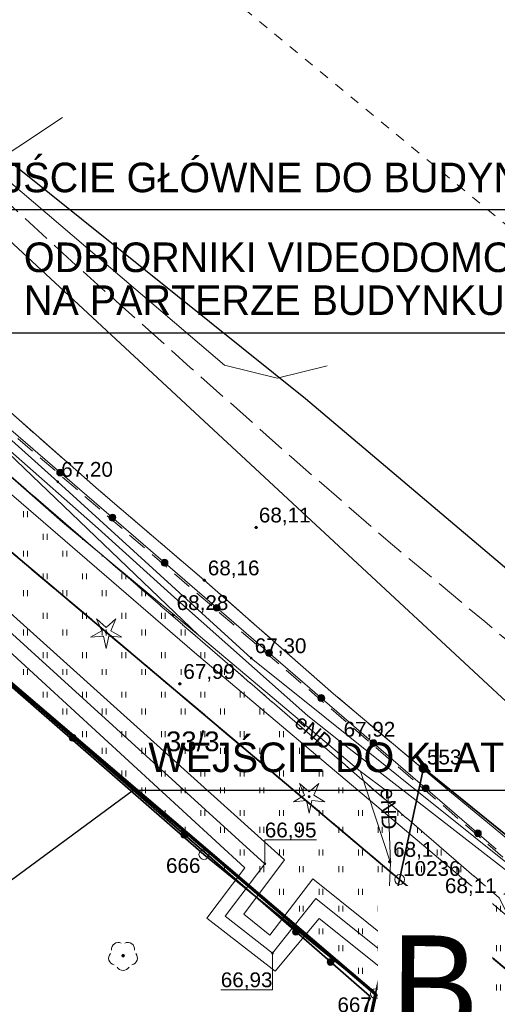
# Model space of a CAD drawing. Header units: millimetres. Extents: x 6501010 to 6502959, y 5884302 to 5886510.
# Tile 32 of 43: x 6502253 to 6502277, y 5885317 to 5885366. Entities that reach past the tile are written whole.
import ezdxf
from ezdxf.enums import TextEntityAlignment as Align

# ---------------------------------------------------------------- set-up
doc = ezdxf.new("R2010")
doc.units = ezdxf.units.MM
for name, pattern in [('ACAD_ISO02W100', [15, 12, -3]), ('BUUT04', [200000, 0, -100000, 0, -100000]), ('EGBO02', [5, 1.5, -1, 1.5, -1]), ('EGBU01', [2, 0.5, -0.5, 0.5, -0.5]), ('OTKC_A05', [1.5, 1, -0.5]), ('OTKJ_A05', [2, 1.5, -0.5]), ('OTKU_A05', [2, 1.5, -0.5]), ('OTZT_A05', [1.5, 1, -0.5])]:
    doc.linetypes.add(name, pattern=pattern)
for name, color, linetype, lineweight in [('!A_granica opracowania', 12, 'Continuous', 40), ('!A_opis', 7, 'Continuous', 25), ('Działki', 9, 'Continuous', 0), ('isa_V10520003E16E075_TUsr', 9, 'Continuous', 25), ('isa_V10520003E16E075_TUsr_19165818BF56C1D4', 9, 'OTKJ_A05', 25), ('Komunikacja (linie)', 9, 'Continuous', 0), ('Komunikacja (obszary)', 9, 'Continuous', 0), ('Obręby', 9, 'Continuous', 0), ('Ogrodzenia', 9, 'Continuous', 0), ('Pikiety', 9, 'Continuous', 0), ('Przewody ciepłownicze', 9, 'Continuous', 0), ('Przewody elektroenergetyczne', 9, 'Continuous', 0), ('Przewody gazowe', 9, 'Continuous', 0), ('Przewody kanalizacyjne', 9, 'Continuous', 0), ('Przewody telekomunikacyjne', 9, 'Continuous', 0), ('Punkty graniczne', 9, 'Continuous', 0), ('Punkty graniczne - numery', 9, 'Continuous', 0), ('Punkty o określonej wysokości', 9, 'Continuous', 0), ('Urządzenia towarzyszące (linie)', 9, 'Continuous', 0), ('Użytki gruntowe', 9, 'Continuous', 0), ('Zagospodarowanie terenu (obszary)', 9, 'Continuous', 0), ('Zagospodarowanie terenu (punkty)', 9, 'Continuous', 0), ('Zakres zamówienia', 9, 'Continuous', 0)]:
    doc.layers.add(name, color=color, linetype=linetype, lineweight=lineweight)
doc.styles.add('DOMYSLNA_CZCIONKA', font='arial.ttf')
doc.styles.add('GENERATED_STYLE_1', font='txt')

# ---------------------------------------------------------------- blocks, each defined once
blk = doc.blocks.new('OTRN_P05')
at = {"layer": 'isa_V10520003E16E075_TUsr', "true_color": 0x0a0909, "transparency": 33554687}
h = blk.add_hatch(color=18, dxfattribs=at)
h.dxf.hatch_style = 1
h.paths.add_polyline_path([(0.09, 0, 1), (-0.09, 0, 1)])
at = {"layer": 'isa_V10520003E16E075_TUsr', "color": 18, "true_color": 0x0a0909}
blk.add_lwpolyline([(0.09, 0, 1), (-0.09, 0, 1)], format="xyb", close=True, dxfattribs=at)
at = {"layer": 'isa_V10520003E16E075_TUsr_19165818BF56C1D4', "color": 18, "true_color": 0x0a0909}
blk.add_circle((0, 0), 0.09, dxfattribs=at)
blk = doc.blocks.new('OTRS_P05')
at = {"layer": 'isa_V10520003E16E075_TUsr', "true_color": 0x0a0909, "transparency": 33554687}
h = blk.add_hatch(color=18, dxfattribs=at)
h.dxf.hatch_style = 1
h.paths.add_polyline_path([(0.09, 0, 1), (-0.09, 0, 1)])
at = {"layer": 'isa_V10520003E16E075_TUsr', "color": 18, "true_color": 0x0a0909}
blk.add_lwpolyline([(0.09, 0, 1), (-0.09, 0, 1)], format="xyb", close=True, dxfattribs=at)
at = {"layer": 'isa_V10520003E16E075_TUsr_19165818BF56C1D4', "color": 18, "true_color": 0x0a0909}
blk.add_circle((0, 0), 0.09, dxfattribs=at)
blk = doc.blocks.new('OTZL_P05')
at = {"layer": 'isa_V10520003E16E075_TUsr', "true_color": 0x008000, "transparency": 33554687}
h = blk.add_hatch(color=96, dxfattribs=at)
h.dxf.hatch_style = 1
h.paths.add_polyline_path([(0.1, 0, 1), (-0.1, 0, 1)])
h.paths.add_polyline_path([(0.01, 0, 1), (-0.01, 0, 1)], flags=16)
at = {"color": 96, "linetype": 'Continuous', "lineweight": 18, "true_color": 0x008000}
blk.add_circle((0, 0), 0.01, dxfattribs=at)
for centre, start, end in [((-0.47, 0.647), 66, 186), ((0.47, 0.647), 354, 114), ((-0.761, -0.247), 138, 258), ((0.761, -0.247), 282, 42), ((0, -0.8), 210, 330)]:
    blk.add_arc(centre, 0.7, start, end, dxfattribs=at)
at = {"layer": 'isa_V10520003E16E075_TUsr', "color": 96, "true_color": 0x008000}
for points in [[(0.1, 0, 1), (-0.1, 0, 1)], [(0.01, 0, 1), (-0.01, 0, 1)]]:
    blk.add_lwpolyline(points, format="xyb", close=True, dxfattribs=at)
at = {"layer": 'isa_V10520003E16E075_TUsr_19165818BF56C1D4', "color": 96, "true_color": 0x008000}
blk.add_circle((0, 0), 0.1, dxfattribs=at)
blk = doc.blocks.new('OTZG_P05')
at = {"linetype": 'ByBlock', "lineweight": 18, "true_color": 0x008000}
blk.add_hatch(color=96, dxfattribs=at).paths.add_polyline_path([(-0.1, 0, 1), (0.1, 0, 1)])
at = {"color": 96, "lineweight": 18, "true_color": 0x008000}
blk.add_lwpolyline([(-0.974, 1.341), (0, 0.48), (0.974, 1.341), (0.457, 0.148), (1.576, -0.512), (0.282, -0.389), (0, -1.658), (-0.282, -0.389), (-1.576, -0.512), (-0.457, 0.148), (-0.974, 1.341)], dxfattribs=at)
blk.add_circle((0, 0), 0.1, dxfattribs=at)
blk = doc.blocks.new('SUPS01_07')
at = {"lineweight": 18, "true_color": 0xff9100}
h = blk.add_hatch(color=30, dxfattribs=at)
h.dxf.hatch_style = 1
h.paths.add_polyline_path([(0.09, 0, 1), (-0.09, 0, 1)])
at = {"color": 18, "lineweight": 18, "true_color": 0x0a0909}
blk.add_circle((0, 0), 0.09, dxfattribs=at)
blk = doc.blocks.new('SUPS01_02')
at = {"lineweight": 18, "true_color": 0xd200d2}
h = blk.add_hatch(color=212, dxfattribs=at)
h.dxf.hatch_style = 1
h.paths.add_polyline_path([(-0.09, 0, 1), (0.09, 0, 1)])
at = {"color": 18, "lineweight": 18, "true_color": 0x0a0909}
blk.add_circle((0, 0), 0.09, dxfattribs=at)
blk = doc.blocks.new('OTOO_L05')
at = {"linetype": 'BUUT04', "lineweight": 18, "true_color": 0x000000}
h = blk.add_hatch(color=18, dxfattribs=at)
h.dxf.hatch_style = 1
h.paths.add_polyline_path([(-0.58, 0, 1), (0.58, 0, 1)])
at = {"color": 18, "true_color": 0x0a0909}
blk.add_circle((0, 0), 0.58, dxfattribs=at)
blk = doc.blocks.new('OTKB_L05')
at = {"linetype": 'BUUT04', "lineweight": 18, "true_color": 0xffffff}
h = blk.add_hatch(color=7, dxfattribs=at)
h.dxf.hatch_style = 1
h.paths.add_polyline_path([(-0.58, 0, 1), (0.58, 0, 1)])
at = {"color": 18, "true_color": 0x0a0909}
blk.add_circle((0, 0), 0.58, dxfattribs=at)
blk = doc.blocks.new('EGPG_PNS05')
at = {"linetype": 'ACAD_ISO02W100', "lineweight": 50, "true_color": 0xffffff}
h = blk.add_hatch(color=7, dxfattribs=at)
h.dxf.hatch_style = 1
h.paths.add_polyline_path([(-0.5, 0, 1), (0.5, 0, 1)])
at = {"linetype": 'ACAD_ISO02W100', "lineweight": 50, "true_color": 0x000000}
h = blk.add_hatch(color=18, dxfattribs=at)
h.dxf.hatch_style = 1
h.paths.add_polyline_path([(-0.09, 0, 1), (0.09, 0, 1)])
blk = doc.blocks.new('EGPG_PS05')
at = {"color": 18, "linetype": 'Continuous', "lineweight": 18, "true_color": 0x000000}
blk.add_circle((0, 0), 0.5, dxfattribs=at)

msp = doc.modelspace()

# ---------------------------------------------------------------- hatches: boundary and pattern name
at = {"layer": 'Zagospodarowanie terenu (obszary)'}
h = msp.add_hatch(dxfattribs=at)
h.set_pattern_fill('OTZT', color=256, scale=0.2, style=0, pattern_type=0)
h.set_pattern_definition([(90, (6502217.02, 5885295.2205), (-2, 1e-16), [0.3, -1.7]), (90, (6502217.22, 5885295.2205), (-2, 1e-16), [0.3, -1.7]), (90, (6502218.02, 5885294.0705), (-2, 1e-16), [0.3, -1.7]), (90, (6502218.22, 5885294.0705), (-2, 1e-16), [0.3, -1.7])])
h.paths.add_polyline_path([(6502236.89, 5885346.2), (6502267.38, 5885319.74), (6502270.58, 5885316.95), (6502270.253, 5885315.434), (6502274.94, 5885307.84), (6502271.671, 5885294.07), (6502272.971, 5885294.47), (6502273.759, 5885294.713), (6502274.217, 5885294.878), (6502274.702, 5885295.154), (6502275.271, 5885295.618), (6502275.818, 5885296.193), (6502276.411, 5885296.9), (6502276.981, 5885297.643), (6502277.454, 5885298.405), (6502277.741, 5885299.074), (6502277.852, 5885299.482), (6502277.948, 5885299.959), (6502280.48, 5885312.599), (6502280.49, 5885312.65), (6502280.401, 5885313.931), (6502280.237, 5885315.074), (6502279.962, 5885315.972), (6502278.965, 5885318.302), (6502278.171, 5885319.87), (6502277.17, 5885321.91), (6502235.29, 5885358.03), (6502218.21, 5885349.5), (6502216.92, 5885342.66), (6502221.29, 5885336.19), (6502224.97, 5885335.43), (6502226.9, 5885343.73), (6502230.01, 5885343.12), (6502229.72, 5885341.89), (6502227.44, 5885342.35), (6502225.76, 5885335.22), (6502234.44, 5885333.6)], flags=0)

# ---------------------------------------------------------------- linework, layer by layer
at = {"layer": '!A_granica opracowania', "lineweight": 70, "flags": 128}
msp.add_lwpolyline([(6502135.64, 5885439.81), (6502156.38, 5885420.69), (6502179.76, 5885399.13), (6502243.42, 5885340.46), (6502270.88, 5885317.06), (6502239.07, 5885168.58), (6502207.7, 5885174.93), (6502176.42, 5885181.26), (6502145.37, 5885187.54), (6502088.97, 5885198.96), (6502114.4, 5885324.63), (6502121.68, 5885360.58), (6502124.66, 5885375.29), (6502122.226, 5885375.8), (6502135.64, 5885439.81)], dxfattribs=at)
at = {"layer": '!A_opis', "color": 12, "linetype": 'Continuous', "lineweight": 30}
for p, q in [((6502248.083, 5885356.822), (6502285.067, 5885356.822)), ((6502252.294, 5885350.564), (6502285.922, 5885350.564)), ((6502258.609, 5885327.388), (6502229.576, 5885305.967)), ((6502258.609, 5885327.388), (6502292.238, 5885327.388))]:
    msp.add_line(p, q, dxfattribs=at)
at = {"layer": 'Działki', "linetype": 'Continuous', "lineweight": 25, "flags": 128}
for points in [[(6502082.78, 5885499.23), (6502110.82, 5885472.68), (6502137.27, 5885447.64), (6502138.48, 5885453.44), (6502139.03, 5885456.1), (6502159.6, 5885436.7), (6502182.63, 5885414.49), (6502245.75, 5885351.28), (6502237.46, 5885352.79), (6502244.62, 5885346.01), (6502272.11, 5885322.85), (6502273.32, 5885328.5), (6502303.79, 5885303.85)], [(6502278.09, 5885338.13), (6502267.33, 5885347.22), (6502244.59, 5885365.44), (6502245.95, 5885372.38), (6502224.51, 5885392.63), (6502220.58, 5885388.55), (6502201.22, 5885407.03), (6502184.32, 5885423.27), (6502161.3, 5885444.78), (6502114.11, 5885489.15)]]:
    msp.add_lwpolyline(points, dxfattribs=at)
at = {"layer": 'Działki', "color": 9, "linetype": 'Continuous', "lineweight": 25, "flags": 128}
for points in [[(6502244.62, 5885346.01), (6502243.42, 5885340.46), (6502262.18, 5885324.12), (6502270.88, 5885317.06), (6502272.11, 5885322.85), (6502244.62, 5885346.01)], [(6502273.32, 5885328.5), (6502272.11, 5885322.85), (6502302.42, 5885297.31), (6502303.79, 5885303.85), (6502273.32, 5885328.5)], [(6502272.11, 5885322.85), (6502270.88, 5885317.06), (6502278.63, 5885310.76), (6502292.24, 5885299.59), (6502301.34, 5885292.12), (6502302.42, 5885297.31), (6502272.11, 5885322.85)]]:
    msp.add_lwpolyline(points, close=True, dxfattribs=at)
at = {"layer": 'Działki', "linetype": 'Continuous', "lineweight": 25, "flags": 128}
for points in [[(6502243.42, 5885340.46), (6502207.7, 5885174.93), (6502239.07, 5885168.58), (6502270.88, 5885317.06), (6502262.18, 5885324.12), (6502243.42, 5885340.46)], [(6502270.88, 5885317.06), (6502239.07, 5885168.58), (6502242.58, 5885167.87), (6502247.8, 5885166.81), (6502278.63, 5885310.76), (6502270.88, 5885317.06)]]:
    msp.add_lwpolyline(points, close=True, dxfattribs=at)
at = {"layer": 'Komunikacja (linie)', "linetype": 'Continuous', "lineweight": 18, "flags": 128}
for points in [[(6502277.917, 5885324.626), (6502274.638, 5885327.33), (6502268.761, 5885332.261), (6502262.191, 5885338.028), (6502256.83, 5885342.61), (6502252.802, 5885346.153), (6502246.563, 5885351.675), (6502242.087, 5885355.64), (6502237.9, 5885359.36)], [(6502244.283, 5885352.629), (6502277.014, 5885324.388)]]:
    msp.add_lwpolyline(points, dxfattribs=at)
at = {"layer": 'Komunikacja (obszary)', "linetype": 'OTKJ_A05', "lineweight": 18, "flags": 128}
msp.add_lwpolyline([(6502138.85, 5885450.4), (6502138.921, 5885450.287), (6502163.218, 5885428.904), (6502164.405, 5885428.245), (6502165.559, 5885427.529), (6502166.676, 5885426.756), (6502166.738, 5885426.711), (6502169.07, 5885424.62), (6502177.99, 5885416.12), (6502188.32, 5885406.29), (6502196.612, 5885398.442), (6502200.55, 5885394.75), (6502205.25, 5885390.28), (6502210.89, 5885384.95), (6502215.07, 5885380.95), (6502217.52, 5885378.68), (6502228.08, 5885368.71), (6502233.72, 5885363.36), (6502237.9, 5885359.36), (6502242.09, 5885355.64), (6502246.56, 5885351.68), (6502252.8, 5885346.15), (6502256.83, 5885342.61), (6502262.2, 5885338.02), (6502268.76, 5885332.26), (6502274.64, 5885327.33), (6502277.917, 5885324.626), (6502278.499, 5885324.005), (6502281.254, 5885321.635), (6502284.001, 5885319.449), (6502289.408, 5885315.055), (6502293.316, 5885311.992), (6502298.627, 5885307.69), (6502301.281, 5885304.266), (6502302.591, 5885303.818), (6502303.976, 5885303.268), (6502304.983, 5885302.75), (6502305.09, 5885302.67), (6502306.748, 5885301.397), (6502308.223, 5885300.296), (6502313.629, 5885296.149), (6502323.735, 5885288.368), (6502329.665, 5885283.788), (6502336.514, 5885278.35), (6502337.044, 5885277.502), (6502346.762, 5885269.985), (6502347.734, 5885269.619), (6502347.971, 5885269.439), (6502349.541, 5885268.25), (6502355.44, 5885263.7), (6502357.026, 5885262.502), (6502373.071, 5885250.214), (6502382.289, 5885243.151), (6502391.701, 5885235.907), (6502393.75, 5885234.381), (6502398.399, 5885230.776), (6502408.585, 5885222.876), (6502415.379, 5885217.39), (6502415.55, 5885217.24), (6502417.486, 5885226.077), (6502417.16, 5885226.284), (6502414.177, 5885228.54), (6502409.614, 5885232.13), (6502406.056, 5885235.132), (6502401.314, 5885238.775), (6502397.215, 5885241.661), (6502390.453, 5885246.934), (6502389.243, 5885247.987), (6502389.18, 5885248.041), (6502373.236, 5885260.362), (6502371.493, 5885261.613), (6502366.837, 5885265.227), (6502361.853, 5885269.047), (6502356.248, 5885273.482), (6502355.737, 5885273.95), (6502339.102, 5885286.759), (6502333.992, 5885290.533), (6502327.688, 5885295.424), (6502321.296, 5885300.309), (6502316.533, 5885303.976), (6502313.844, 5885306.215), (6502309.024, 5885309.893), (6502307.587, 5885310.849), (6502304.341, 5885313.279), (6502299.045, 5885317.494), (6502295.373, 5885320.402), (6502292.272, 5885322.891), (6502289.56, 5885325.095), (6502289.2, 5885325.39), (6502284.39, 5885329.33), (6502281.14, 5885331.99), (6502276.427, 5885335.931), (6502275.989, 5885336.284), (6502271.522, 5885340.008), (6502266.621, 5885344.261), (6502261.504, 5885348.799), (6502257.73, 5885352.173), (6502255.801, 5885353.898), (6502251.943, 5885357.419), (6502246.624, 5885362.184), (6502243.14, 5885365.407), (6502238.474, 5885369.772), (6502235.884, 5885372.194), (6502233.662, 5885374.256), (6502231.76, 5885376.032), (6502225.204, 5885382.415), (6502215.5, 5885391.79), (6502206.51, 5885400.06), (6502194.98, 5885410.9), (6502186.96, 5885418.59), (6502180.795, 5885424.537), (6502180.026, 5885425.173), (6502179.289, 5885425.845), (6502178.586, 5885426.553), (6502178.04, 5885427.133), (6502138.85, 5885450.4)], close=True, dxfattribs=at)
at = {"layer": 'Komunikacja (obszary)', "linetype": 'OTKC_A05', "lineweight": 18, "flags": 128}
msp.add_lwpolyline([(6502216.75, 5885350.58), (6502218.21, 5885349.5), (6502235.29, 5885358.03), (6502277.17, 5885321.91), (6502278.53, 5885322.96), (6502236.93, 5885358.84), (6502237.899, 5885359.361), (6502237.897, 5885359.363), (6502237.358, 5885359.481), (6502233.01, 5885360.472), (6502233.99, 5885359.21), (6502216.75, 5885350.58)], close=True, dxfattribs=at)
at = {"layer": 'Komunikacja (obszary)', "linetype": 'OTKU_A05', "lineweight": 18, "flags": 128}
msp.add_lwpolyline([(6502228.26, 5885306.83), (6502228.03, 5885305.47), (6502231.978, 5885304.802), (6502231.6, 5885304.17), (6502231.11, 5885304.27), (6502230.63, 5885301.94), (6502231.12, 5885301.84), (6502231, 5885301.27), (6502229.34, 5885301.61), (6502229.02, 5885300.19), (6502233.811, 5885299.204), (6502237.91, 5885298.36), (6502234.19, 5885279.82), (6502239.37, 5885278.93), (6502240.183, 5885278.66), (6502254.22, 5885276.02), (6502253.59, 5885272.46), (6502255.538, 5885272.151), (6502256.99, 5885271.76), (6502259.52, 5885271.33), (6502260.35, 5885274.7), (6502261.56, 5885274.51), (6502261.571, 5885274.563), (6502263.23, 5885282.85), (6502265.43, 5885293.057), (6502270.253, 5885315.434), (6502270.58, 5885316.95), (6502236.9, 5885346.31), (6502234.44, 5885333.6), (6502233.95, 5885331.07), (6502229.16, 5885307.12), (6502229.07, 5885306.67), (6502228.26, 5885306.83)], close=True, dxfattribs=at)
at = {"layer": 'Obręby', "linetype": 'EGBO02', "lineweight": 35, "flags": 128}
for points in [[(6502048.3, 5885975.31), (6502042.71, 5885972.32), (6502037.9, 5885969.74), (6502025.07, 5885962.91), (6502022.81, 5885961.63), (6502018.11, 5885959.13), (6501983.57, 5885940.7), (6501982.25, 5885939.99), (6501944.39, 5885913.2), (6501934.97, 5885905.58), (6501930.93, 5885902.32), (6501922.33, 5885893.41), (6501921.17, 5885892.21), (6501911.76, 5885882.47), (6501893.56, 5885857.42), (6501883.67, 5885843.8), (6501869, 5885823.61), (6501863.08, 5885815.46), (6501845.29, 5885790.96), (6501845.46, 5885780.88), (6501836.9, 5885774.23), (6501817.75, 5885759.34), (6501815.33, 5885756.26), (6501807.06, 5885756.87), (6501814.44, 5885750.3), (6501818.88, 5885746.18), (6501823.15, 5885742.19), (6501846.74, 5885720.11), (6501854.72, 5885712.74), (6501877.84, 5885691.38), (6501900.99, 5885670.04), (6501914.66, 5885657.4), (6501922.32, 5885650.32), (6501952.13, 5885622.8), (6501955.24, 5885619.93), (6501959.54, 5885615.96), (6501961.2, 5885625.19), (6501967.7, 5885618.91), (6501966.02, 5885609.79), (6501963.96, 5885598.61), (6501967.89, 5885600.97), (6501973.13, 5885601.17), (6501977.74, 5885598.67), (6501999.71, 5885577.86), (6502019.22, 5885559.39), (6502029.25, 5885549.9), (6502054.71, 5885525.8), (6502082.78, 5885499.23), (6502110.82, 5885472.68), (6502137.27, 5885447.64), (6502157.87, 5885428.14), (6502181.08, 5885406.17), (6502237.46, 5885352.79), (6502244.62, 5885346.01), (6502272.11, 5885322.85), (6502302.42, 5885297.31), (6502335.09, 5885272.09), (6502349.93, 5885260.64), (6502365.75, 5885248.43), (6502366.61, 5885252.86), (6502367.65, 5885267.77), (6502370.27, 5885281.19), (6502371.76, 5885288.88), (6502372.26, 5885291.41), (6502378.22, 5885322.01), (6502440.17, 5885410.97), (6502443.76, 5885416.11), (6502445.75, 5885418.96), (6502449.29, 5885424.05), (6502453.51, 5885445.2), (6502460.28, 5885479.15), (6502464.42, 5885499.86), (6502467.55, 5885515.55), (6502468.55, 5885520.57), (6502471.034, 5885533.02), (6502473.45, 5885545.12), (6502475.2, 5885553.9), (6502476.2, 5885558.87), (6502479.34, 5885574.6), (6502483.44, 5885595.61), (6502485.73, 5885606.65), (6502490.37, 5885629.91), (6502493.51, 5885645.62), (6502499.77, 5885677), (6502449.27, 5885686.77), (6502445.42, 5885687.88), (6502421.88, 5885694.69), (6502417.76, 5885691.14), (6502398.65, 5885673.77), (6502396.59, 5885674.3), (6502342.54, 5885688.2), (6502338.2, 5885689.32), (6502338.15, 5885688.04), (6502338.14, 5885687.79), (6502331.21, 5885680.52), (6502308.76, 5885696.29), (6502308.08, 5885696.78), (6502307.49, 5885697.19), (6502279.77, 5885716.66), (6502276.24, 5885721.62), (6502297.53, 5885790.62), (6502293.72, 5885792.23), (6502288.24, 5885794.29), (6502283.08, 5885796.23), (6502268.99, 5885802.68), (6502255.45, 5885809.82), (6502246.59, 5885814.79), (6502242.36, 5885817.44), (6502238.05, 5885820.15), (6502234.09, 5885823.17), (6502214.12, 5885838.36), (6502206.09, 5885844.2), (6502201.95, 5885847.54), (6502199.15, 5885846.99), (6502193.96, 5885845.98), (6502182.08, 5885843.66), (6502173.86, 5885842.06), (6502171.21, 5885844.5), (6502155.01, 5885859.46), (6502153.57, 5885860.79), (6502150.64, 5885863.5), (6502149.19, 5885886.42), (6502148.87, 5885891.44), (6502142.95, 5885896.36), (6502115.19, 5885919.4), (6502098.37, 5885933.36), (6502095.02, 5885936.15), (6502082.72, 5885946.35), (6502056.86, 5885968.01), (6502048.3, 5885975.31)], [(6501961.2, 5885625.19), (6501959.54, 5885615.96), (6501955.24, 5885619.93), (6501952.13, 5885622.8), (6501953.85, 5885613.27), (6501949.1, 5885590.48), (6501944.96, 5885570.65), (6501941.69, 5885554.99), (6501937.56, 5885535.15), (6501935.11, 5885523.41), (6501932.8, 5885512.35), (6501928.55, 5885488.69), (6501926.42, 5885476.83), (6501924.83, 5885467.99), (6501922.53, 5885455.2), (6501922, 5885452.24), (6501918.28, 5885431.5), (6501914.02, 5885407.8), (6501909.91, 5885384.9), (6501906.32, 5885364.93), (6501905.79, 5885361.98), (6501904.02, 5885352.14), (6501903.49, 5885349.19), (6501899.91, 5885329.23), (6501895.81, 5885306.38), (6501891.55, 5885282.67), (6501887.84, 5885261.96), (6501887.31, 5885259.01), (6501885.54, 5885249.18), (6501885.01, 5885246.23), (6501881.47, 5885226.55), (6501877.41, 5885203.91), (6501872.26, 5885175.25), (6501870.29, 5885164.29), (6501876.28, 5885159.51), (6501864.89, 5885096.81), (6501863.37, 5885088.46), (6501859.13, 5885065.15), (6501851.01, 5885020.5), (6501858.47, 5885019.14), (6501859.77, 5885018.9), (6501865.95, 5885017.77), (6501870.41, 5885016.97), (6501895.23, 5885012.45), (6501912.27, 5885009.34), (6501919.97, 5885007.94), (6501931.97, 5885005.91), (6501955.79, 5885001.77), (6501957.2, 5885001.52), (6501982.39, 5884997.13), (6502003.15, 5884993.52), (6502007.92, 5884992.69), (6502045.88, 5884986.08), (6502058.82, 5884983.83), (6502083.3, 5884979.36), (6502102.71, 5884975.82), (6502130.25, 5884970.87), (6502132.37, 5884970.41), (6502162.37, 5884964.94), (6502169.54, 5884963.63), (6502194.23, 5884959.25), (6502198.07, 5884958.58), (6502203, 5884957.71), (6502223.05, 5884954.16), (6502230.12, 5884952.91), (6502266.26, 5884946.52), (6502281.55, 5884943.78), (6502283.74, 5884943.4), (6502297.4, 5884941.04), (6502305.91, 5884939.57), (6502329.24, 5884935.51), (6502353.45, 5884931.33), (6502386.59, 5884925.57), (6502393.69, 5884924.34), (6502397.19, 5884923.73), (6502455.86, 5884913.29), (6502482.4, 5884908.54), (6502508.96, 5884903.8), (6502510.35, 5884910.67), (6502518.32, 5884949.88), (6502522.01, 5884968.01), (6502523.8, 5884976.83), (6502524.94, 5884982.46), (6502526.05, 5884987.96), (6502527.17, 5884993.48), (6502527.77, 5884996.4), (6502529.58, 5885005.3), (6502530.12, 5885007.97), (6502532.35, 5885018.92), (6502532.79, 5885021.1), (6502538.33, 5885048.34), (6502539.47, 5885053.99), (6502539.82, 5885055.7), (6502541.22, 5885062.57), (6502550.08, 5885106.24), (6502546.2, 5885109.23), (6502534.65, 5885118.15), (6502524.37, 5885126.1), (6502504.89, 5885141.12), (6502502.61, 5885142.95), (6502500.13, 5885144.82), (6502494.21, 5885149.37), (6502491.84, 5885151.2), (6502488.35, 5885153.9), (6502479.61, 5885160.64), (6502468.95, 5885168.86), (6502460.81, 5885175.14), (6502452.5, 5885181.55), (6502448.56, 5885184.59), (6502447.16, 5885185.67), (6502431.72, 5885197.57), (6502407.78, 5885216.02), (6502386.58, 5885232.37), (6502365.75, 5885248.43), (6502349.93, 5885260.64), (6502335.09, 5885272.09), (6502302.42, 5885297.31), (6502272.11, 5885322.85), (6502244.62, 5885346.01), (6502237.46, 5885352.79), (6502181.08, 5885406.17), (6502157.87, 5885428.14), (6502137.27, 5885447.64), (6502110.82, 5885472.68), (6502082.78, 5885499.23), (6502054.71, 5885525.8), (6502029.25, 5885549.9), (6502019.22, 5885559.39), (6501999.71, 5885577.86), (6501977.74, 5885598.67), (6501973.13, 5885601.17), (6501967.89, 5885600.97), (6501963.96, 5885598.61), (6501966.02, 5885609.79), (6501967.7, 5885618.91), (6501961.2, 5885625.19)]]:
    msp.add_lwpolyline(points, close=True, dxfattribs=at)
at = {"layer": 'Ogrodzenia', "linetype": 'Continuous', "lineweight": 35, "flags": 128}
for points in [[(6502234.44, 5885333.6), (6502236.89, 5885346.2), (6502267.38, 5885319.74)], [(6502263.23, 5885282.85), (6502270.58, 5885316.95), (6502267.38, 5885319.74)]]:
    msp.add_lwpolyline(points, dxfattribs=at)
at = {"layer": 'Przewody ciepłownicze', "linetype": 'Continuous', "lineweight": 18, "flags": 128}
msp.add_lwpolyline([(6502285.01, 5885308.16), (6502267.86, 5885321.88), (6502265.66, 5885319.12), (6502263.26, 5885320.99), (6502265.27, 5885323.65), (6502241.16, 5885345.54), (6502240.72, 5885346.01), (6502234.98, 5885351.01), (6502226.13, 5885358.42), (6502212.58, 5885370.62), (6502210.21, 5885368.18), (6502207.93, 5885370.29), (6502210.36, 5885372.89), (6502193.31, 5885389.24), (6502191.32, 5885391.15), (6502172.29, 5885409.56), (6502169.85, 5885407.08), (6502167.43, 5885409.36), (6502169.93, 5885412.06), (6502161.27, 5885420.46), (6502147.98, 5885433.31), (6502147.25, 5885434.21)], dxfattribs=at)
at = {"layer": 'Przewody elektroenergetyczne', "linetype": 'Continuous', "lineweight": 18, "flags": 128}
for points in [[(6502176.43, 5885402.27), (6502190.27, 5885416.63), (6502201.88, 5885405.67), (6502215.76, 5885392.26), (6502221.01, 5885387.1), (6502231.64, 5885377.29), (6502234.97, 5885374.12), (6502248.67, 5885361.39), (6502249.71, 5885360.43), (6502263.22, 5885348.92), (6502265.89, 5885348.26), (6502268.43, 5885348.9)], [(6502261.91, 5885335.23), (6502234.95, 5885361.02)], [(6502187.14, 5885354.72), (6502205.74, 5885349.86), (6502209.77, 5885349.3), (6502215.99, 5885347.29), (6502216.13, 5885348.2), (6502217, 5885351.26), (6502223.62, 5885348.97), (6502225.23, 5885348.83), (6502231.04, 5885354.4), (6502234.97, 5885354.38), (6502239.84, 5885354.29), (6502255.01, 5885340.97), (6502261.91, 5885335.23)], [(6502261.91, 5885335.23), (6502270.13, 5885328.32), (6502271.64, 5885323.69)], [(6502270.1, 5885328.35), (6502271.52, 5885327.3), (6502271.64, 5885323.69)], [(6502271.64, 5885323.69), (6502271.34, 5885316.65), (6502273.34, 5885311.7), (6502269.53, 5885293.85), (6502267.98, 5885287.86), (6502266.81, 5885284), (6502262.8, 5885268.42), (6502259.16, 5885257.12), (6502257.22, 5885250), (6502256.65, 5885247.9)]]:
    msp.add_lwpolyline(points, dxfattribs=at)
at = {"layer": 'Przewody gazowe', "linetype": 'Continuous', "lineweight": 18, "flags": 128}
msp.add_lwpolyline([(6502234.98, 5885361.11), (6502239, 5885357.32), (6502243.51, 5885353.05), (6502248.39, 5885348.27), (6502249.41, 5885347.31), (6502252.36, 5885344.56), (6502256.81, 5885340.64), (6502260.69, 5885337.14), (6502267.46, 5885331.14), (6502269.09, 5885329.84), (6502278.61, 5885322.46), (6502304.33, 5885302.68), (6502333.19, 5885280.4), (6502350.67, 5885266.89)], dxfattribs=at)
at = {"layer": 'Przewody kanalizacyjne', "linetype": 'Continuous', "lineweight": 18, "flags": 128}
msp.add_lwpolyline([(6502112.69, 5885385.67), (6502112.78, 5885385.65), (6502131.26, 5885381.6), (6502155.08, 5885377.71), (6502157.17, 5885376.23), (6502179.32, 5885354.63), (6502234.54, 5885347.92), (6502234.683, 5885348.015), (6502255, 5885361.48)], dxfattribs=at)
at = {"layer": 'Przewody telekomunikacyjne', "linetype": 'Continuous', "lineweight": 18, "flags": 128}
for points in [[(6502105.47, 5885482.99), (6502124.7, 5885464.82), (6502135.56, 5885454.39), (6502139.72, 5885450.54), (6502154, 5885437.12), (6502167.04, 5885424.64), (6502179.64, 5885412.8), (6502188.53, 5885404.54), (6502200.19, 5885393.76), (6502207.85, 5885386.7), (6502217.22, 5885378.14), (6502234.97, 5885361.35), (6502244.27, 5885352.42), (6502254.76, 5885343.02), (6502264.58, 5885334.08), (6502279.62, 5885322.04), (6502303.01, 5885303.52), (6502321.06, 5885289.19), (6502341.61, 5885273.02), (6502353.47, 5885264), (6502371.63, 5885250), (6502374.35, 5885247.9), (6502392.09, 5885234.22)], [(6502333.8, 5885275.35), (6502333.36, 5885275.68), (6502309.18, 5885295.23), (6502307.5, 5885296.59), (6502300.12, 5885302.56), (6502299.6, 5885302.95), (6502299.12, 5885303.37), (6502281.11, 5885318.03), (6502280.46, 5885318.6), (6502279.79, 5885319.13), (6502261.71, 5885334.36), (6502247.45, 5885346.65), (6502247.12, 5885346.99), (6502246.74, 5885347.27), (6502234.97, 5885357.47), (6502233.22, 5885359), (6502233.09, 5885359.62)]]:
    msp.add_lwpolyline(points, dxfattribs=at)
at = {"layer": 'Punkty graniczne - numery'}
for p in [(6502273.32, 5885328.5), (6502262.18, 5885324.12), (6502272.11, 5885322.85), (6502270.88, 5885317.06)]:
    msp.add_point(p, dxfattribs=at)
at = {"layer": 'Punkty o określonej wysokości', "linetype": 'Continuous', "lineweight": 0, "flags": 128}
for points in [[(6502265.269, 5885323.649), (6502265.269, 5885324.861), (6502267.891, 5885324.861)], [(6502263.036, 5885317.265), (6502265.658, 5885317.265), (6502265.658, 5885319.118)]]:
    msp.add_lwpolyline(points, dxfattribs=at)
at = {"layer": 'Urządzenia towarzyszące (linie)', "linetype": 'Continuous', "lineweight": 18, "flags": 128}
for points in [[(6502241.63, 5885346.01), (6502266.27, 5885323.84), (6502264.2, 5885321.1), (6502265.52, 5885320.03), (6502267.7, 5885322.88), (6502285.44, 5885308.68)], [(6502240.69, 5885345.07), (6502264.26, 5885323.45), (6502262.32, 5885320.89), (6502265.8, 5885318.2), (6502268.02, 5885320.88), (6502284.58, 5885307.64)]]:
    msp.add_lwpolyline(points, dxfattribs=at)
at = {"layer": 'Użytki gruntowe', "linetype": 'EGBU01', "lineweight": 18, "flags": 128}
for points in [[(6501807.06, 5885756.87), (6501814.44, 5885750.3), (6501818.88, 5885746.18), (6501823.15, 5885742.19), (6501846.74, 5885720.11), (6501854.72, 5885712.74), (6501877.84, 5885691.38), (6501900.99, 5885670.04), (6501914.66, 5885657.4), (6501922.32, 5885650.32), (6501952.13, 5885622.8), (6501955.24, 5885619.93), (6501959.54, 5885615.96), (6501961.2, 5885625.19), (6501967.7, 5885618.91), (6501966.02, 5885609.79), (6501963.96, 5885598.61), (6501967.89, 5885600.97), (6501973.13, 5885601.17), (6501977.74, 5885598.67), (6501979.34, 5885597.7), (6501999.92, 5885577.99), (6502012.43, 5885566.29), (6502019.39, 5885559.52), (6502029.31, 5885550.23), (6502029.25, 5885549.9), (6502054.71, 5885525.8), (6502082.78, 5885499.23), (6502110.82, 5885472.68), (6502137.27, 5885447.64), (6502157.87, 5885428.14), (6502181.08, 5885406.17), (6502237.46, 5885352.79), (6502244.62, 5885346.01), (6502272.11, 5885322.85), (6502302.42, 5885297.31), (6502335.09, 5885272.09), (6502349.93, 5885260.64), (6502365.75, 5885248.43), (6502366.61, 5885252.86), (6502367.65, 5885267.77), (6502370.27, 5885281.19), (6502366.53, 5885284.03), (6502321.05, 5885318.59), (6502306.03, 5885330.01), (6502307.23, 5885331.44), (6502296.12, 5885340.64), (6502291.43, 5885344.53), (6502319.35, 5885385.07), (6502333.79, 5885407.89), (6502347.83, 5885433.27), (6502352.33, 5885442.07), (6502361.94, 5885460.86), (6502376.83, 5885497.7), (6502386.23, 5885514.18), (6502386.97, 5885516.27), (6502388.08, 5885519.4), (6502314.77, 5885553.13), (6502341.08, 5885610.3), (6502410.31, 5885598.27), (6502413.86, 5885611.19), (6502358.36, 5885620.49), (6502361.13, 5885635.5), (6502339.05, 5885637.79), (6502331.43, 5885620.42), (6502324.27, 5885621.66), (6502296.59, 5885561.5), (6502242.29, 5885586.48), (6502238.08, 5885582.03), (6502294.17, 5885556.01), (6502264.91, 5885492.61), (6502238.96, 5885499.62), (6502217.54, 5885477.38), (6502224.83, 5885470.53), (6502242.07, 5885488.42), (6502275.61, 5885479.36), (6502337.13, 5885451.05), (6502334.18, 5885445.34), (6502324.92, 5885427.71), (6502313.29, 5885407.62), (6502304.99, 5885395.25), (6502303.43, 5885392.94), (6502289.8, 5885372.59), (6502277.6, 5885355.97), (6502247.58, 5885380.7), (6502229.7, 5885398.01), (6502210.29, 5885416.49), (6502187.3, 5885438.49), (6502183.98, 5885441.66), (6502188.72, 5885446.41), (6502209.4, 5885467.14), (6502195.19, 5885480.57), (6502172.19, 5885502.31), (6502169.18, 5885505.14), (6502167.05, 5885507.17), (6502125.12, 5885546.81), (6502097.84, 5885572.6), (6502069.1, 5885599.76), (6502067, 5885601.75), (6502063.87, 5885604.7), (6502066.81, 5885607.82), (6502043.66, 5885629.27), (6502029.39, 5885642.47), (6502029.32, 5885642.4), (6502013.08, 5885657.53), (6502012.88, 5885657.72), (6502012.95, 5885657.79), (6501980.25, 5885688.2), (6501980.11, 5885688.33), (6501981.43, 5885695.75), (6501985.38, 5885717.88), (6501988.93, 5885737.82), (6502003.38, 5885823.01), (6502017.43, 5885902.92), (6502017.57, 5885903.72), (6502018.44, 5885908.4), (6502020.84, 5885921.43), (6502020.27, 5885921.52), (6502025.07, 5885962.91), (6502022.81, 5885961.63), (6502018.11, 5885959.13), (6502014.54, 5885935.06), (6502010.78, 5885909.73), (6502006.25, 5885878.39), (6502004.32, 5885865.02), (6502003.2, 5885857.24), (6502000.22, 5885837.27), (6502000.09, 5885836.53), (6501999.16, 5885831.21), (6501996.47, 5885815.8), (6501995.31, 5885809.21), (6501993.15, 5885796.95), (6501991.48, 5885787.48), (6501987.88, 5885767.76), (6501987.73, 5885766.97), (6501985.26, 5885753.83), (6501984.51, 5885749.83), (6501979.27, 5885721.95), (6501976.33, 5885706.28), (6501974.06, 5885694.18), (6501970.61, 5885675.71), (6501966.76, 5885655.08), (6501940.54, 5885672.15), (6501919.28, 5885686), (6501915.71, 5885688.32), (6501909.96, 5885693.55), (6501903.93, 5885701.72), (6501909.62, 5885722.84), (6501923.28, 5885773.57), (6501930.34, 5885799.77), (6501927.83, 5885802.09), (6501926.36, 5885800.51), (6501920.02, 5885776.58), (6501901.16, 5885705.47), (6501885.03, 5885727.3), (6501881.97, 5885731.44), (6501872.86, 5885743.77), (6501845.46, 5885780.88), (6501836.9, 5885774.23), (6501817.75, 5885759.34), (6501815.33, 5885756.26), (6501807.06, 5885756.87)], [(6502247.8, 5885166.81), (6502245.96, 5885159.09), (6502209.54, 5885166.61), (6502176.72, 5885122.53), (6502164.67, 5885124.98), (6502132.37, 5884970.41), (6502150.902, 5884967.031), (6502162.37, 5884964.94), (6502169.54, 5884963.63), (6502194.23, 5884959.25), (6502198.07, 5884958.58), (6502203, 5884957.71), (6502223.05, 5884954.16), (6502239.98, 5885023.48), (6502252.33, 5885074.38), (6502265.25, 5885127.76), (6502269.28, 5885144.27), (6502275.21, 5885176.97), (6502277.6, 5885190.58), (6502280.62, 5885206.89), (6502273.94, 5885211.96), (6502289.2, 5885295.53), (6502292.24, 5885299.59), (6502301.34, 5885292.12), (6502315.925, 5885281.242), (6502334.15, 5885267.65), (6502341.971, 5885261.779), (6502348.99, 5885256.51), (6502349.93, 5885260.64), (6502335.09, 5885272.09), (6502302.42, 5885297.31), (6502272.11, 5885322.85), (6502244.62, 5885346.01), (6502237.46, 5885352.79), (6502181.08, 5885406.17), (6502157.87, 5885428.14), (6502137.27, 5885447.64), (6502110.82, 5885472.68), (6502082.78, 5885499.23), (6502054.71, 5885525.8), (6502053.26, 5885517.94), (6502081.3, 5885491.35), (6502109.24, 5885464.85), (6502135.64, 5885439.81), (6502156.38, 5885420.69), (6502179.76, 5885399.13), (6502227.84, 5885354.82), (6502243.42, 5885340.46), (6502262.18, 5885324.12), (6502270.88, 5885317.06), (6502278.63, 5885310.76), (6502247.8, 5885166.81)], [(6502092.52, 5885216.53), (6502088.97, 5885198.96), (6502126.22, 5885191.42), (6502145.37, 5885187.54), (6502174.26, 5885181.7), (6502167.45, 5885144.53), (6502165.53, 5885144.89), (6502162.08, 5885127.01), (6502164.98, 5885126.45), (6502164.67, 5885124.98), (6502176.72, 5885122.53), (6502209.54, 5885166.61), (6502245.96, 5885159.09), (6502247.8, 5885166.81), (6502278.63, 5885310.76), (6502270.88, 5885317.06), (6502262.18, 5885324.12), (6502243.42, 5885340.46), (6502227.84, 5885354.82), (6502179.76, 5885399.13), (6502156.38, 5885420.69), (6502135.64, 5885439.81), (6502109.24, 5885464.85), (6502092.53, 5885381.69), (6502089.57, 5885366.98), (6502121.68, 5885360.58), (6502118.04, 5885342.62), (6502114.4, 5885324.63), (6502107.11, 5885288.6), (6502105.919, 5885282.72), (6502099.81, 5885252.56), (6502092.52, 5885216.53)]]:
    msp.add_lwpolyline(points, close=True, dxfattribs=at)
at = {"layer": 'Zagospodarowanie terenu (obszary)', "linetype": 'OTZT_A05', "lineweight": 18, "flags": 128}
msp.add_lwpolyline([(6502236.89, 5885346.2), (6502267.38, 5885319.74), (6502270.58, 5885316.95), (6502270.253, 5885315.434), (6502274.94, 5885307.84), (6502271.671, 5885294.07), (6502272.971, 5885294.47), (6502273.759, 5885294.713), (6502274.217, 5885294.878), (6502274.702, 5885295.154), (6502275.271, 5885295.618), (6502275.818, 5885296.193), (6502276.411, 5885296.9), (6502276.981, 5885297.643), (6502277.454, 5885298.405), (6502277.741, 5885299.074), (6502277.852, 5885299.482), (6502277.948, 5885299.959), (6502280.48, 5885312.599), (6502280.49, 5885312.65), (6502280.401, 5885313.931), (6502280.237, 5885315.074), (6502279.962, 5885315.972), (6502278.965, 5885318.302), (6502278.171, 5885319.87), (6502277.17, 5885321.91), (6502235.29, 5885358.03), (6502218.21, 5885349.5), (6502216.92, 5885342.66), (6502221.29, 5885336.19), (6502224.97, 5885335.43), (6502226.9, 5885343.73), (6502230.01, 5885343.12), (6502229.72, 5885341.89), (6502227.44, 5885342.35), (6502225.76, 5885335.22), (6502234.44, 5885333.6), (6502236.89, 5885346.2)], close=True, dxfattribs=at)
at = {"layer": 'Zakres zamówienia', "linetype": 'Continuous', "lineweight": 0, "flags": 128}
msp.add_lwpolyline([(6502134.529, 5885464.507), (6502091.969, 5885243.307), (6502265.569, 5885206.067), (6502289.089, 5885321.147), (6502134.529, 5885464.507)], close=True, dxfattribs=at)

# ---------------------------------------------------------------- block references
at = {"layer": 'Komunikacja (linie)', "xscale": 0.3, "yscale": 0.3, "zscale": 0.3, "rotation": 319.2116796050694}
for p in [(6502254.883, 5885343.483), (6502257.533, 5885341.197), (6502260.183, 5885338.91), (6502262.833, 5885336.624), (6502265.483, 5885334.338), (6502268.133, 5885332.051), (6502270.782, 5885329.765), (6502273.432, 5885327.478), (6502276.082, 5885325.192)]:
    msp.add_blockref('OTKB_L05', p, dxfattribs=at)
at = {"layer": 'Ogrodzenia', "xscale": 0.3, "yscale": 0.3, "zscale": 0.3}
for p, rotation in [((6502255.518, 5885330.034), 319.0477213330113), ((6502261.182, 5885325.119), 319.0477213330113), ((6502266.846, 5885320.203), 319.0477213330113), ((6502268.608, 5885318.67), 318.9156404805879)]:
    msp.add_blockref('OTOO_L05', p, dxfattribs=dict(at, rotation=rotation))
at = {"layer": 'Pikiety', "xscale": 0.5, "yscale": 0.5, "zscale": 0.5}
for name, p in [('OTRS_P05', (6502264.83, 5885340.7)), ('OTRS_P05', (6502262.2, 5885338.02)), ('OTRS_P05', (6502260.62, 5885336.26)), ('OTRS_P05', (6502260.958, 5885332.77)), ('OTRS_P05', (6502269.091, 5885329.841)), ('OTRN_P05', (6502271.607, 5885323.75))]:
    msp.add_blockref(name, p, dxfattribs=at)
at = {"layer": 'Punkty graniczne', "xscale": 0.5, "yscale": 0.5, "zscale": 0.5}
for name, p in [('EGPG_PNS05', (6502273.32, 5885328.5)), ('EGPG_PS05', (6502262.18, 5885324.12)), ('EGPG_PS05', (6502272.11, 5885322.85)), ('EGPG_PS05', (6502270.88, 5885317.06))]:
    msp.add_blockref(name, p, dxfattribs=at)
at = {"layer": 'Punkty o określonej wysokości', "xscale": 0.5, "yscale": 0.5, "zscale": 0.5}
for name, p in [('SUPS01_07', (6502254.763, 5885343.017)), ('SUPS01_07', (6502264.582, 5885334.076)), ('SUPS01_02', (6502265.269, 5885323.649)), ('SUPS01_02', (6502265.658, 5885319.118))]:
    msp.add_blockref(name, p, dxfattribs=at)
at = {"layer": 'Zagospodarowanie terenu (punkty)', "xscale": 0.5, "yscale": 0.5, "zscale": 0.5}
for name, p in [('OTZG_P05', (6502257.22, 5885335.39)), ('OTZG_P05', (6502267.52, 5885327.05)), ('OTZL_P05', (6502258.076, 5885318.988))]:
    msp.add_blockref(name, p, dxfattribs=at)

# ---------------------------------------------------------------- texts
at = {"layer": '!A_opis', "color": 12, "linetype": 'Continuous', "lineweight": 30, "style": 'GENERATED_STYLE_1'}
for s, p in [('WEJŚCIE GŁÓWNE DO BUDYNKU B', (6502248.783, 5885357.693)), ('ODBIORNIKI VIDEODOMOFONÓW ', (6502253.043, 5885353.646)), ('NA PARTERZE BUDYNKU B', (6502253.043, 5885351.471)), ('WEJŚCIE DO KLATKI SCHODOWEJ BUDYNKU BC', (6502259.358, 5885328.295))]:
    msp.add_text(s, height=1.5, rotation=360, dxfattribs=at).set_placement(p)
at = {"layer": 'Działki', "color": 9, "style": 'DOMYSLNA_CZCIONKA'}
msp.add_text('33/3', height=1, dxfattribs=at).set_placement((6502261.616, 5885329.855), align=Align.MIDDLE_CENTER)
at = {"layer": 'Pikiety', "style": 'DOMYSLNA_CZCIONKA'}
for s, p in [('68,11', (6502266.279, 5885341.327)), ('68,16', (6502263.688, 5885338.647)), ('68,28', (6502262.108, 5885336.887)), ('67,99', (6502262.446, 5885333.397)), ('67,92', (6502270.579, 5885330.468)), ('68,1', (6502272.803, 5885324.377)), ('68,11', (6502275.721, 5885322.537))]:
    msp.add_text(s, height=0.75, dxfattribs=at).set_placement(p, align=Align.MIDDLE_CENTER)
at = {"layer": 'Przewody elektroenergetyczne', "style": 'DOMYSLNA_CZCIONKA'}
for rotation, p in [(319.9485, (6502267.75, 5885330.321)), (271.9039, (6502271.549, 5885326.438))]:
    msp.add_text('eND', height=0.75, rotation=rotation, dxfattribs=at).set_placement(p, align=Align.MIDDLE_CENTER)
at = {"layer": 'Punkty graniczne - numery', "style": 'DOMYSLNA_CZCIONKA'}
for s, p in [('553', (6502274.371, 5885329.06)), ('666', (6502261.129, 5885323.56)), ('10236', (6502273.744, 5885323.41)), ('667', (6502269.829, 5885316.5))]:
    msp.add_text(s, height=0.75, dxfattribs=at).set_placement(p, align=Align.MIDDLE_CENTER)
at = {"layer": 'Punkty o określonej wysokości', "style": 'DOMYSLNA_CZCIONKA'}
for s, p in [('67,20', (6502256.251, 5885343.644)), ('67,30', (6502266.07, 5885334.703)), ('66,95', (6502266.58, 5885325.361)), ('66,93', (6502264.347, 5885317.766))]:
    msp.add_text(s, height=0.75, dxfattribs=at).set_placement(p, align=Align.MIDDLE_CENTER)

# ---------------------------------------------------------------- next in the draw order: texts
at = {"layer": '!A_granica opracowania', "lineweight": 70, "insert": (6502273.91, 5885320.012), "char_height": 5, "width": 0.8, "attachment_point": 2, "rotation": 359.798, "style": 'GENERATED_STYLE_1', "bg_fill": 2}
msp.add_mtext('\\pxqc;\\A1;B', dxfattribs=at)

doc.saveas('drawing.dxf')
